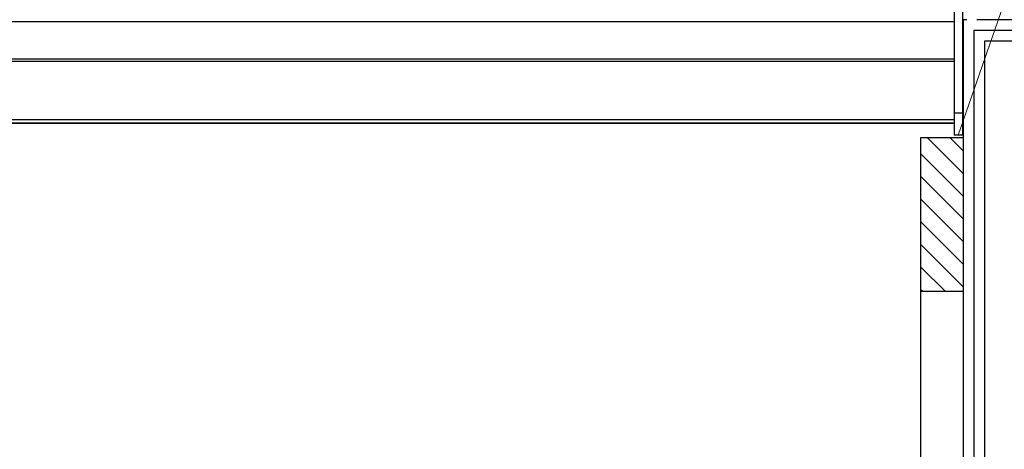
# Model space of a CAD drawing. Header units: millimetres. Extents: x 45983 to 94428, y -13359 to 18562.
# Tile 49 of 57: x 85536 to 86688, y 14107 to 14609. Entities that reach past the tile are written whole.
import ezdxf

# ---------------------------------------------------------------- set-up
doc = ezdxf.new("R2010")
doc.units = ezdxf.units.MM
doc.layers.add('Kanał', color=30, linetype='Continuous', lineweight=30)

msp = doc.modelspace()

# ---------------------------------------------------------------- hatches: boundary and pattern name
at = {"layer": 'Kanał', "transparency": 33554687}
h = msp.add_hatch(dxfattribs=at)
h.set_pattern_fill('ANSI31', color=256, scale=150, angle=270)
h.set_pattern_definition([(315, (89169.097, 58224.76), (13.258252, 13.258252), [])])
edge = h.paths.add_edge_path()
edge.add_line((86640, 14471.4), (86640, 14291.4))
edge.add_line((86640, 14291.4), (86590, 14291.4))
edge.add_line((86640, 14471.4), (86590, 14471.4))
edge.add_line((86590, 14471.4), (86590, 14291.4))

# ---------------------------------------------------------------- linework, layer by layer
for p, q in [((86629.2, 14624.2), (86629.2, 14474.2)), ((86639.2, 14624.2), (86639.2, 14474.2)), ((83425, 14607.4), (86629.2, 14607.4)), ((86644, 14609.4), (86640, 14609.4)), ((86640, 14609.4), (86640, 14360.2)), ((86765, 14609.4), (86656, 14609.4)), ((86652.5, 14596.9), (86652.5, 14360.2)), ((86752.5, 14596.9), (86652.5, 14596.9)), ((86740, 14584.4), (86665, 14584.4)), ((86665, 14584.4), (86665, 14360.2)), ((86629.2, 14563.2), (83417.7, 14563.2)), ((86629.2, 14560.6), (83417.7, 14560.6)), ((86629.2, 14560.6), (86629.2, 14492.6)), ((83417.7, 14492.6), (86629.2, 14492.6)), ((86629.2, 14500.3), (86639.2, 14500.3)), ((86639.2, 14500.3), (86639.2, 14488.2)), ((86629.2, 14488.2), (83417.7, 14488.2)), ((83425, 14488.2), (86629.2, 14488.2)), ((86639.2, 14474.2), (86629.2, 14474.2)), ((86640, 14360.2), (86640, 12579.2)), ((86652.5, 14360.2), (86652.5, 12579.2)), ((86665, 14360.2), (86665, 12579.2))]:
    msp.add_line(p, q)
at = {"layer": 'Kanał', "lineweight": 0}
msp.add_line((87437.1, 16786.3), (86634.2, 14474.2), dxfattribs=at)
at = {"layer": 'Kanał'}
for p, q in [((86590, 14471.4), (86590, 12871.4)), ((86640, 14471.4), (86590, 14471.4)), ((86640, 14471.4), (86590, 14471.4)), ((86640, 14471.4), (86590, 14471.4)), ((86640, 14471.4), (86640, 12871.4)), ((86640, 14291.4), (86590, 14291.4))]:
    msp.add_line(p, q, dxfattribs=at)

doc.saveas('drawing.dxf')
